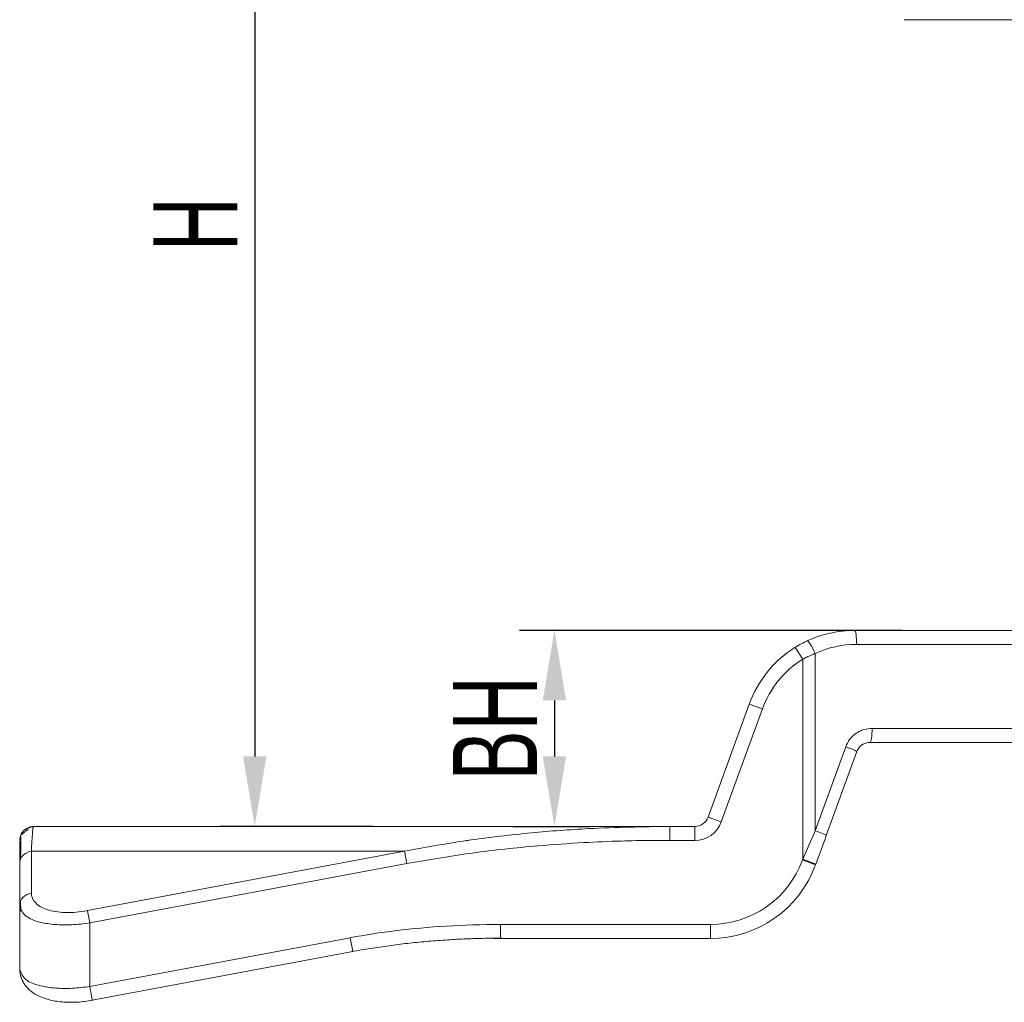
# Model space of a CAD drawing. Header units: millimetres. Extents: x 2948 to 3214, y 1377 to 1606.
# Tile 3 of 12: x 2988 to 3023, y 1484 to 1519. Entities that reach past the tile are written whole.
import ezdxf

# ---------------------------------------------------------------- set-up
doc = ezdxf.new("R2010")
doc.units = ezdxf.units.MM
doc.layers.get('Defpoints').update_dxf_attribs({"lineweight": 18})
for name, color, linetype, lineweight in [('10', 7, 'Continuous', 18), ('20', 7, 'Continuous', 18), ('尺寸线层', 3, 'Continuous', 18)]:
    doc.layers.add(name, color=color, linetype=linetype, lineweight=lineweight)
doc.styles.add('标准', font='txt', dxfattribs={"width": 0.667})
doc.dimstyles.new('对齐', dxfattribs={"dimtxt": 3, "dimasz": 2.5, "dimexe": 1.25, "dimexo": 0.625, "dimtad": 1, "dimdsep": 46, "dimtxsty": '标准', "dimcen": 2.5, "dimdle": 5, "dimclrd": 3, "dimclre": 3, "dimclrt": 3, "dimadec": 0, "dimazin": 0, "dimtfac": 1, "dimtmove": 0, "dimatfit": 3, "dimfxl": 1, "dimtolj": 1, "dimarcsym": 0})

# ---------------------------------------------------------------- blocks, each defined once
blk = doc.blocks.new('*D22')
at = {"layer": 'Defpoints', "color": 0, "transparency": 16777216}
for p in [(3020.514, 1532.919), (2996.057, 1489.919), (3000.88, 1489.919)]:
    blk.add_point(p, dxfattribs=at)
at = {"layer": '尺寸线层', "color": 3, "linetype": 'Continuous', "lineweight": -2, "transparency": 16777216}
for p, q in [((3019.889, 1532.919), (2994.807, 1532.919)), ((2996.057, 1530.419), (2996.057, 1492.419)), ((3000.255, 1489.919), (2994.807, 1489.919))]:
    blk.add_line(p, q, dxfattribs=at)
at = {"layer": '尺寸线层', "color": 3, "transparency": 16777216}
for points in [[(2995.64, 1530.419), (2996.474, 1530.419), (2996.057, 1532.919)], [(2995.64, 1492.419), (2996.474, 1492.419), (2996.057, 1489.919)]]:
    blk.add_solid(points, dxfattribs=at)
at = {"layer": '尺寸线层', "color": 3, "transparency": 16777216, "insert": (2993.932, 1511.419), "char_height": 3, "width": 6, "attachment_point": 5, "rotation": 90, "style": '标准'}
blk.add_mtext('\\A1;H', dxfattribs=at)
blk = doc.blocks.new('*D23')
at = {"layer": 'Defpoints', "color": 0, "transparency": 16777216}
for p in [(3019.783, 1496.919), (3004.639, 1489.919), (3006.754, 1489.919)]:
    blk.add_point(p, dxfattribs=at)
at = {"layer": '尺寸线层', "color": 3, "linetype": 'Continuous', "lineweight": -2, "transparency": 16777216}
for p, q in [((3019.158, 1496.919), (3005.504, 1496.919)), ((3006.754, 1494.419), (3006.754, 1492.419)), ((3005.264, 1489.919), (3008.004, 1489.919))]:
    blk.add_line(p, q, dxfattribs=at)
at = {"layer": '尺寸线层', "color": 3, "transparency": 16777216}
for points in [[(3006.337, 1494.419), (3007.171, 1494.419), (3006.754, 1496.919)], [(3006.337, 1492.419), (3007.171, 1492.419), (3006.754, 1489.919)]]:
    blk.add_solid(points, dxfattribs=at)
at = {"layer": '尺寸线层', "color": 3, "transparency": 16777216, "insert": (3004.629, 1493.419), "char_height": 3, "width": 6, "attachment_point": 5, "rotation": 90, "style": '标准'}
blk.add_mtext('\\A1;BH', dxfattribs=at)

msp = doc.modelspace()

# ---------------------------------------------------------------- linework, layer by layer
at = {"layer": '10', "color": 0, "linetype": 'Continuous'}
for p in [(3019.243, 1518.719), (3029.204, 1518.719)]:
    msp.add_line(p, (3022.781, 1518.719), dxfattribs=at)
at = {"layer": '20', "color": 0, "linetype": 'Continuous'}
for p, q in [((3024.945, 1496.919), (3017.468, 1496.919)), ((3015.615, 1495.888), (3015.351, 1496.312)), ((3012.239, 1490.248), (3013.71, 1494.287)), ((3016.458, 1489.596), (3017.548, 1492.59)), ((3018.018, 1492.919), (3024.945, 1492.919)), ((2988.208, 1489.919), (2988.19, 1489.919)), ((3010.875, 1489.919), (2988.208, 1489.919)), ((3011.77, 1489.919), (3010.869, 1489.919)), ((3011.77, 1489.919), (3010.875, 1489.919)), ((3010.875, 1489.419), (3010.875, 1489.919)), ((2987.667, 1489.395), (2987.667, 1488.594)), ((3001.484, 1488.594), (3001.402, 1489.035)), ((3016.087, 1488.575), (3015.617, 1488.746)), ((2987.667, 1488.594), (2987.667, 1487.097)), ((3016.085, 1488.572), (3016.078, 1488.551)), ((2987.667, 1484.829), (2987.667, 1487.097)), ((2987.667, 1486.419), (2987.667, 1486.412)), ((2987.667, 1486.325), (2987.667, 1485.947)), ((3004.829, 1486.419), (3004.829, 1485.919)), ((2987.667, 1485.947), (2987.667, 1484.829)), ((3004.856, 1485.919), (3004.589, 1485.919)), ((3004.589, 1485.919), (3004.829, 1485.919)), ((3010.875, 1485.919), (3004.829, 1485.919)), ((3012.319, 1485.919), (3010.875, 1485.919)), ((2990.26, 1483.713), (2999.555, 1485.456))]:
    msp.add_line(p, q, dxfattribs=at)
at = {"layer": '20', "color": 0, "linetype": 'Continuous', "lineweight": 5}
for p, q in [((3025.019, 1496.419), (3017.543, 1496.419)), ((3015.615, 1488.743), (3015.615, 1495.888)), ((3016.063, 1496.091), (3016.063, 1489.767)), ((3012.709, 1490.077), (3014.179, 1494.116)), ((3014.179, 1494.116), (3013.71, 1494.287)), ((3018.092, 1493.419), (3025.019, 1493.419)), ((3017.152, 1492.761), (3016.063, 1489.767)), ((3012.239, 1490.248), (3012.709, 1490.077)), ((3011.77, 1489.419), (3011.77, 1489.919)), ((3011.77, 1489.419), (3010.875, 1489.419)), ((2988.085, 1489.035), (3001.402, 1489.035)), ((2988.085, 1489.035), (2988.085, 1487.538)), ((3001.402, 1489.035), (2990.085, 1486.913)), ((3015.615, 1488.743), (3015.608, 1488.722)), ((3015.608, 1488.722), (3016.078, 1488.551)), ((2990.167, 1486.472), (3001.484, 1488.594)), ((2990.167, 1486.472), (2990.167, 1484.204)), ((3004.829, 1486.419), (3010.875, 1486.419)), ((3010.875, 1486.419), (3012.319, 1486.419)), ((3012.319, 1485.919), (3012.319, 1486.419)), ((2999.463, 1485.947), (2990.167, 1484.204)), ((2999.553, 1485.464), (2999.463, 1485.947))]:
    msp.add_line(p, q, dxfattribs=at)
at = {"layer": '20', "color": 0, "linetype": 'Continuous'}
for centre, radius, start, end in [((3017.468, 1492.919), 4, 121.9648, 160), ((3011.77, 1490.419), 0.5, 270, 340), ((3012.319, 1489.919), 4, 270, 340)]:
    msp.add_arc(centre, radius, start, end, dxfattribs=at)
at = {"layer": '20', "color": 0, "linetype": 'Continuous', "lineweight": 5}
for centre, radius, start, end in [((3017.468, 1492.919), 3.5, 121.9635, 160), ((3011.77, 1490.419), 1, 270, 340), ((3012.319, 1489.919), 3.5, 270.0006, 340)]:
    msp.add_arc(centre, radius, start, end, dxfattribs=at)
at = {"layer": '20', "color": 0, "linetype": 'Continuous'}
for centre, major_axis, ratio, start_param, end_param in [((3017.542, 1492.845), (0, -3.574), 0.988828, 3.141547, 3.573677), ((3017.078, 1492.761), (0.47, -0.171), 0.05149, 0, 1.430261), ((3015.988, 1489.767), (-0.47, 0.171), 0.051406, 3.141594, 4.571858), ((3016.091, 1488.574), (-7.225, -19.852), 0.000201, 4.660961, 4.712557), ((2988.167, 1488.594), (0.5, 0), 0.894427, 1.736955, 3.141593), ((2988.167, 1487.097), (-0.5, 0), 0.894427, 4.878548, 6.283185)]:
    msp.add_ellipse(centre, major_axis=major_axis, ratio=ratio, start_param=start_param, end_param=end_param, dxfattribs=at)
for points, degree in [([(3017.468, 1496.919), (3016.886, 1496.919), (3016.305, 1496.79), (3015.777, 1496.544)], 3), ([(3016.063, 1496.091), (3016.013, 1496.071), (3015.913, 1496.03), (3015.764, 1495.963), (3015.665, 1495.914), (3015.615, 1495.888)], 3), ([(2987.984, 1489.829), (2987.702, 1489.602)], 1), ([(2988.167, 1489.919), (2988.163, 1489.912), (2988.16, 1489.906), (2988.156, 1489.897)], 3), ([(2988.19, 1489.919), (2988.183, 1489.919), (2988.175, 1489.919), (2988.167, 1489.919)], 3), ([(2987.703, 1489.552), (2987.703, 1489.389), (2987.702, 1488.757)], 2), ([(2987.697, 1487.259), (2987.708, 1486.88)], 1), ([(2999.463, 1485.947), (2999.99, 1486.046), (3001.089, 1486.215), (3002.87, 1486.378), (3004.16, 1486.419), (3004.829, 1486.419)], 3), ([(2999.524, 1485.45), (3002.17, 1485.931), (3004.861, 1485.931)], 2)]:
    msp.add_open_spline(points, degree=degree, dxfattribs=at)
at = {"layer": '20', "color": 0, "linetype": 'Continuous', "lineweight": 5}
for points in [[(3017.468, 1496.919), (3017.507, 1496.919), (3017.543, 1496.681), (3017.543, 1496.419)], [(3015.777, 1496.544), (3015.778, 1496.544), (3015.779, 1496.544), (3015.781, 1496.544)], [(3016.063, 1496.091), (3015.942, 1496.356), (3015.824, 1496.546), (3015.781, 1496.544)], [(3018.092, 1493.419), (3018.092, 1493.157), (3018.057, 1492.919), (3018.018, 1492.919)], [(3016.063, 1489.767), (3015.914, 1489.426), (3015.765, 1489.084), (3015.615, 1488.743)], [(2990.085, 1486.913), (2990.1, 1486.832), (2990.133, 1486.654), (2990.167, 1486.472)], [(2990.167, 1484.204), (2990.217, 1483.938), (2990.258, 1483.721), (2990.258, 1483.721)]]:
    msp.add_open_spline(points, degree=3, dxfattribs=at)
at = {"layer": '20', "color": 0, "linetype": 'Continuous'}
for points, knots in [([(3015.777, 1496.544), (3015.742, 1496.528), (3015.635, 1496.476), (3015.493, 1496.399), (3015.386, 1496.335), (3015.351, 1496.312)], [0, 0, 0, 0, 0.1141906, 0.3602773, 0.4849211, 0.4849211, 0.4849211, 0.4849211]), ([(3017.548, 1492.59), (3017.548, 1492.59), (3017.564, 1492.634), (3017.609, 1492.718), (3017.709, 1492.82), (3017.833, 1492.891), (3017.941, 1492.916), (3018.003, 1492.919), (3018.018, 1492.919)], [0, 0, 0, 0, 0.0004291, 0.1403254, 0.2811307, 0.4229507, 0.5660027, 0.6103847, 0.6103847, 0.6103847, 0.6103847]), ([(2988.167, 1489.919), (2988.112, 1489.913), (2987.989, 1489.901), (2987.824, 1489.799), (2987.695, 1489.631), (2987.677, 1489.492), (2987.667, 1489.419)], [0, 0, 0, 0, 0.1657598, 0.36768, 0.5645787, 0.7829316, 0.7829316, 0.7829316, 0.7829316]), ([(2988.171, 1489.905), (2988.14, 1489.905), (2988.077, 1489.9), (2987.982, 1489.873), (2987.891, 1489.826), (2987.838, 1489.783), (2987.813, 1489.758)], [0, 0, 0, 0, 0.0925198, 0.1907123, 0.2930798, 0.3976582, 0.3976582, 0.3976582, 0.3976582]), ([(3003.714, 1489.428), (3004.451, 1489.535), (3005.87, 1489.696), (3008.258, 1489.88), (3009.908, 1489.904), (3010.875, 1489.919)], [0, 0, 0, 0, 2.234264, 4.283073, 7.183286, 7.183286, 7.183286, 7.183286]), ([(3001.484, 1488.594), (3002.26, 1488.726), (3003.811, 1488.992), (3005.925, 1489.215), (3007.703, 1489.342), (3009.039, 1489.4), (3010.062, 1489.42), (3010.639, 1489.419), (3010.875, 1489.419)], [0, 0, 0, 0, 2.36179, 4.720312, 6.371752, 7.708861, 8.731968, 9.440466, 9.440466, 9.440466, 9.440466]), ([(2990.167, 1486.472), (2989.952, 1486.446), (2989.522, 1486.395), (2988.914, 1486.406), (2988.319, 1486.496), (2987.787, 1486.719), (2987.709, 1486.964), (2987.667, 1487.097)], [0, 0, 0, 0, 0.449979, 0.896871, 1.345933, 2.004347, 2.779335, 2.779335, 2.779335, 2.779335]), ([(2987.668, 1484.819), (2987.673, 1484.629), (2987.751, 1484.364), (2988.015, 1484.064), (2988.311, 1483.868), (2988.702, 1483.722), (2989.178, 1483.64), (2989.721, 1483.634), (2990.091, 1483.68), (2990.281, 1483.717)], [0, 0, 0, 0, 0.675823, 1.051184, 1.44818, 1.864564, 2.297739, 2.74497, 3.204541, 3.204541, 3.204541, 3.204541])]:
    msp.add_open_spline(points, degree=3, knots=knots, dxfattribs=at)
at = {"layer": '20', "color": 0, "linetype": 'Continuous', "lineweight": 5}
for points, knots in [([(3018.092, 1493.419), (3017.999, 1493.412), (3017.874, 1493.403), (3017.732, 1493.353), (3017.657, 1493.322), (3017.586, 1493.284), (3017.454, 1493.196), (3017.279, 1493.036), (3017.194, 1492.85), (3017.152, 1492.761)], [0, 0, 0, 0, 0.280649, 0.373171, 0.451732, 0.526982, 0.614213, 0.928742, 1.220451, 1.220451, 1.220451, 1.220451]), ([(2988.156, 1489.897), (2988.151, 1489.885), (2988.141, 1489.847), (2988.123, 1489.69), (2988.103, 1489.432), (2988.091, 1489.162), (2988.085, 1489.035)], [0, 0, 0, 0, 0.1638189, 0.373125, 0.6331386, 0.866254, 0.866254, 0.866254, 0.866254]), ([(3001.402, 1489.035), (3002.099, 1489.162), (3002.868, 1489.303), (3003.641, 1489.417), (3003.714, 1489.428)], [0, 0, 0, 0, 2.125214, 2.34589, 2.34589, 2.34589, 2.34589]), ([(2990.085, 1486.913), (2989.818, 1486.863), (2989.276, 1486.816), (2988.371, 1486.962), (2988.085, 1487.292), (2988.085, 1487.538)], [0, 0, 0, 0, 0.577321, 1.154642, 2.309283, 2.309283, 2.309283, 2.309283]), ([(2990.167, 1484.204), (2989.959, 1484.179), (2989.534, 1484.127), (2988.923, 1484.136), (2988.353, 1484.225), (2987.803, 1484.433), (2987.718, 1484.681), (2987.667, 1484.829)], [0, 0, 0, 0, 0.436309, 0.885895, 1.347172, 1.922915, 2.778488, 2.778488, 2.778488, 2.778488])]:
    msp.add_open_spline(points, degree=3, knots=knots, dxfattribs=at)

# ---------------------------------------------------------------- dimensions: what is measured, and where the dimension line sits
at = {"layer": '尺寸线层'}
for base, p1, p2, text, picture, middle in [((2996.057, 1489.919), (3020.514, 1532.919), (3000.88, 1489.919), 'H', '*D22', (2993.932, 1511.419)), ((3006.754, 1489.919), (3019.783, 1496.919), (3004.639, 1489.919), 'BH', '*D23', (3004.629, 1493.419))]:
    dim = msp.add_linear_dim(base=base, p1=p1, p2=p2, angle=90, text=text, dimstyle='对齐', override={"dimsah": 1}, dxfattribs=at)
    dim.commit()
    dim.dimension.update_dxf_attribs({"geometry": picture, "text_midpoint": middle})

doc.saveas('drawing.dxf')
